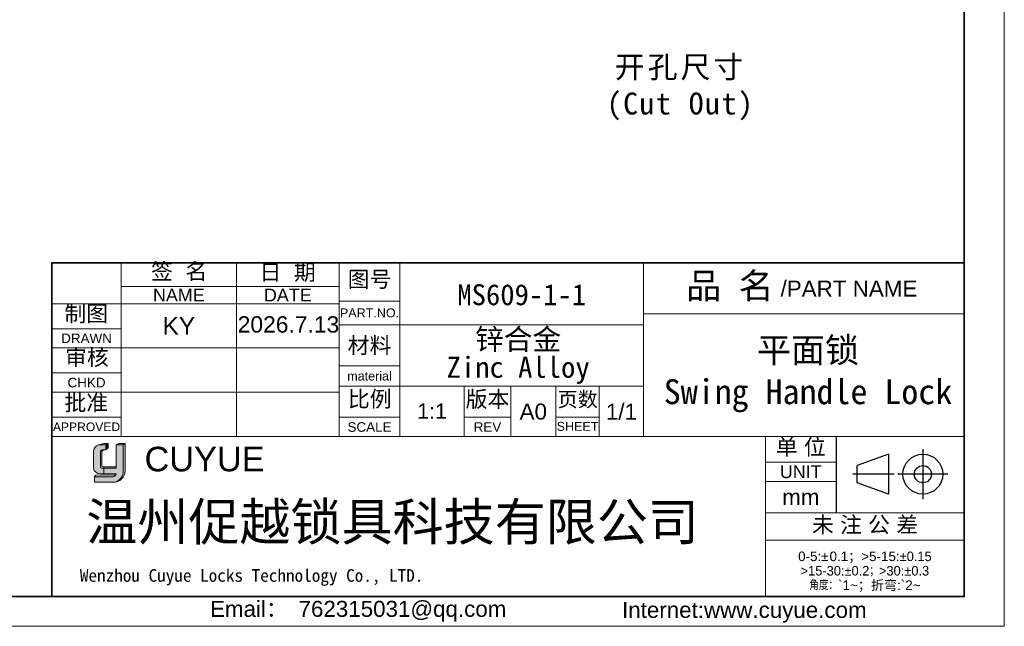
# Model space of a CAD drawing. Header units: millimetres. Extents: x 5880 to 6423, y 5306 to 5690.
# Tile 2 of 2: x 6199 to 6423, y 5306 to 5444. Entities that reach past the tile are written whole.
import ezdxf

# ---------------------------------------------------------------- set-up
doc = ezdxf.new("R2010")
doc.units = ezdxf.units.MM
for name, color, linetype, lineweight in [('0007', 7, 'Continuous', 5), ('实线层', 7, 'Continuous', 25), ('尺寸线层', 3, 'Continuous', 18), ('粗实线层', 7, 'Continuous', 35), ('细实线层', 3, 'Continuous', 18)]:
    doc.layers.add(name, color=color, linetype=linetype, lineweight=lineweight)
doc.styles.add('ARIAL', font='arial.ttf')
doc.styles.get("Standard").update_dxf_attribs({"font": 'arial.ttf'})
doc.styles.add('TEXTSTYLE_2', font='arial.ttf')
doc.styles.add('TEXTSTYLE_3', font='arial.ttf')
doc.styles.add('TEXTSTYLE_4', font='arial.ttf')

msp = doc.modelspace()

# ---------------------------------------------------------------- hatches: boundary and pattern name
at = {"layer": '实线层'}
h = msp.add_hatch(color=30, dxfattribs=at)
edge = h.paths.add_edge_path(flags=0)
edge.add_arc((6217.453271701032, 5345.742560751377), 0.5223099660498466, 103.89623382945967, 180.1196323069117, ccw=False)
edge.add_line((6217.327831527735, 5346.249583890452), (6218.144491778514, 5346.249583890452))
edge.add_line((6218.144491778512, 5346.249583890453), (6218.144491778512, 5347.367115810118))
edge.add_line((6218.144491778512, 5347.367115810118), (6216.503272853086, 5347.367115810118))
edge.add_arc((6217.017523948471, 5345.825768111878), 1.624871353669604, 108.4506221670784, 173.4013944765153)
edge.add_line((6215.403416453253, 5346.012486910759), (6215.403416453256, 5342.065945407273))
edge.add_arc((6216.793771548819, 5342.195472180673), 1.39637547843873, 185.3223660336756, 272.7233690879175)
edge.add_line((6216.860118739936, 5340.800673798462), (6217.735099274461, 5340.800673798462))
edge.add_line((6217.735099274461, 5340.800673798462), (6217.73509927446, 5342.065945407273))
edge.add_line((6217.735099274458, 5342.065945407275), (6217.341212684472, 5342.065945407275))
edge.add_arc((6217.308368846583, 5342.442235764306), 0.3777209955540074, 177.6597996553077, 274.98831874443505, ccw=False)
edge.add_line((6216.930962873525, 5342.457659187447), (6216.930962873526, 5345.741470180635))
h = msp.add_hatch(color=254, dxfattribs=at)
h.paths.add_polyline_path([(6217.696938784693, 5347.69951082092), (6216.503272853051, 5347.367115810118), (6218.14449177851, 5347.367115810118), (6218.708945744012, 5347.69951082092)], flags=0)
h.paths.add_polyline_path([(6220.548481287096, 5347.367115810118), (6222.147386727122, 5347.367115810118), (6222.617289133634, 5347.69951082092), (6221.137869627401, 5347.69951082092)], flags=0)
msp.add_hatch(color=251, dxfattribs=at).paths.add_polyline_path([(6218.144491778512, 5346.249583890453), (6218.708945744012, 5346.678471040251), (6218.708945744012, 5347.69951082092), (6218.144491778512, 5347.367115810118)], flags=0)
h = msp.add_hatch(color=251, dxfattribs=at)
edge = h.paths.add_edge_path(flags=0)
edge.add_line((6222.617289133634, 5347.69951082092), (6222.147386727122, 5347.367115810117))
edge.add_line((6222.147386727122, 5347.367115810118), (6222.147386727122, 5341.507420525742))
edge.add_arc((6219.495325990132, 5341.403980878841), 2.654077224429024, -71.74154242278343, 2.2336036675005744, ccw=False)
edge.add_arc((6219.88710648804, 5341.579014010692), 2.731121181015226, 279.2658368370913, 358.4978790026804)
edge.add_line((6222.617289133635, 5341.507420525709), (6222.617289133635, 5347.699510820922))
h = msp.add_hatch(color=251, dxfattribs=at)
edge = h.paths.add_edge_path(flags=0)
edge.add_line((6217.307630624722, 5342.684903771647), (6217.307630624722, 5345.741470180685))
edge.add_arc((6217.829939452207, 5345.742560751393), 0.5223099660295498, 103.89623382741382, 180.1196323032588, ccw=False)
edge.add_line((6217.704499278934, 5346.249583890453), (6217.327831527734, 5346.249583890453))
edge.add_arc((6217.453271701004, 5345.742560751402), 0.5223099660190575, 103.8962338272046, 180.1196323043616)
edge.add_line((6216.930962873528, 5345.741470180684), (6216.930962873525, 5342.457659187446))
edge.add_arc((6217.308368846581, 5342.442235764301), 0.3777209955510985, 177.6597996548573, 274.9883187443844)
edge.add_line((6217.341212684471, 5342.065945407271), (6220.548481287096, 5342.065945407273))
edge.add_line((6220.548481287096, 5342.065945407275), (6220.548481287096, 5342.38391433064))
edge.add_line((6220.548481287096, 5342.383914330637), (6217.548694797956, 5342.383914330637))
edge.add_arc((6217.604401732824, 5342.675559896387), 0.2969181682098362, 178.1966309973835, 259.1862447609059, ccw=False)
h = msp.add_hatch(color=251, dxfattribs=at)
edge = h.paths.add_edge_path(flags=0)
edge.add_line((6215.91622168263, 5340.500005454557), (6215.580026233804, 5340.130010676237))
edge.add_line((6215.580026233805, 5340.130010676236), (6219.751003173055, 5340.130010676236))
edge.add_arc((6219.598190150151, 5341.121186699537), 1.002886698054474, 278.7644802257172, 323.8869948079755)
edge.add_line((6220.408378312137, 5340.5301055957), (6215.91622168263, 5340.500005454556))
at = {"layer": '尺寸线层'}
h = msp.add_hatch(color=179, dxfattribs=at)
edge = h.paths.add_edge_path(flags=0)
edge.add_line((6222.147386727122, 5347.367115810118), (6220.548481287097, 5347.367115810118))
edge.add_line((6220.548481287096, 5347.367115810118), (6220.548481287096, 5342.065945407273))
edge.add_line((6220.548481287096, 5342.065945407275), (6217.735099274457, 5342.065945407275))
edge.add_line((6217.735099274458, 5342.065945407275), (6217.735099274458, 5340.800673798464))
edge.add_line((6217.735099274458, 5340.800673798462), (6220.548481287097, 5340.800673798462))
edge.add_arc((6219.598190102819, 5341.12118678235), 1.002886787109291, 278.7644821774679, 341.36184450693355, ccw=False)
edge.add_line((6219.751003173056, 5340.13001067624), (6215.580026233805, 5340.130010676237))
edge.add_line((6215.580026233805, 5340.130010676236), (6215.580026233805, 5338.848286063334))
edge.add_line((6215.580026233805, 5338.848286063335), (6219.840761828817, 5338.848286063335))
edge.add_arc((6219.887106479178, 5341.579013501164), 2.731120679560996, 269.0276957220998, 279.2658387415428)
edge.add_arc((6219.495325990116, 5341.403980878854), 2.654077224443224, 288.258457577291, 362.2336036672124)
edge.add_line((6222.14738672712, 5341.507420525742), (6222.147386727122, 5347.367115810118))

# ---------------------------------------------------------------- linework, layer by layer
at = {"color": 0, "linetype": 'Continuous'}
for p, q in [((6384.736969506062, 5349.301280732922), (6384.736969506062, 5331.903054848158)), ((6396.707334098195, 5345.251200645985), (6389.56313106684, 5342.664141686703)), ((6396.707334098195, 5345.251200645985), (6396.707334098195, 5336.144750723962)), ((6404.538010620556, 5346.423038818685), (6404.538010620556, 5334.972912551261)), ((6398.001253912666, 5340.697975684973), (6388.551843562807, 5340.697975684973)), ((6389.56313106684, 5338.731809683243), (6389.56313106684, 5342.664141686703)), ((6410.263073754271, 5340.697975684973), (6398.812947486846, 5340.697975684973)), ((6396.707334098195, 5336.144750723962), (6389.56313106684, 5338.731809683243))]:
    msp.add_line(p, q, dxfattribs=at)
for radius in [4.553224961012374, 1.966166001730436]:
    msp.add_circle((6404.538010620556, 5340.697975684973), radius, dxfattribs=at)
at = {"layer": '0007'}
for p, q in [((6216.50327285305, 5347.367115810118), (6217.696938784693, 5347.69951082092)), ((6216.50327285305, 5347.367115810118), (6218.144491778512, 5347.367115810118)), ((6217.696938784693, 5347.69951082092), (6218.708945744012, 5347.69951082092)), ((6218.144491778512, 5347.367115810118), (6218.708945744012, 5347.69951082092)), ((6218.144491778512, 5346.249583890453), (6218.144491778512, 5347.367115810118)), ((6218.708945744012, 5346.678471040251), (6218.708945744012, 5347.69951082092)), ((6220.548481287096, 5347.367115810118), (6221.137869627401, 5347.69951082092)), ((6220.548481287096, 5347.367115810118), (6222.147386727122, 5347.367115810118)), ((6220.548481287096, 5342.065945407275), (6220.548481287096, 5347.367115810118)), ((6221.137869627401, 5347.69951082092), (6222.617289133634, 5347.69951082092)), ((6222.147386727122, 5347.367115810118), (6222.617289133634, 5347.69951082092)), ((6222.147386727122, 5347.367115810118), (6222.147386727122, 5341.507420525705)), ((6222.617289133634, 5347.69951082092), (6222.617289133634, 5341.507420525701)), ((6215.403416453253, 5342.065945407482), (6215.403416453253, 5346.012486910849)), ((6216.930962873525, 5342.457659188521), (6216.930962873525, 5345.741470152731)), ((6217.307630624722, 5342.684903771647), (6217.307630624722, 5345.741470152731)), ((6217.327831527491, 5346.249583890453), (6218.144491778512, 5346.249583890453)), ((6218.144491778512, 5346.249583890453), (6218.708945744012, 5346.678471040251)), ((6216.860118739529, 5340.800673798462), (6220.548481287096, 5340.800673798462)), ((6217.341212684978, 5342.065945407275), (6220.548481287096, 5342.065945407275)), ((6217.548694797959, 5342.383914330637), (6220.548481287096, 5342.383914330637)), ((6217.735099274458, 5342.065945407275), (6217.735099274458, 5340.800673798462)), ((6215.580026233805, 5340.130010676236), (6215.91622168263, 5340.500005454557)), ((6215.580026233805, 5338.848286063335), (6215.580026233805, 5340.130010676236)), ((6215.580026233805, 5340.130010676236), (6219.751003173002, 5340.130010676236)), ((6215.580026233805, 5338.848286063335), (6219.840761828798, 5338.848286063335)), ((6215.91622168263, 5340.500005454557), (6220.408378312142, 5340.530105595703))]:
    msp.add_line(p, q, dxfattribs=at)
for centre, radius, start, end in [((6217.017524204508, 5345.825767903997), 1.624871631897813, 108.4506284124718, 173.4013882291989), ((6217.453271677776, 5345.742560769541), 0.5223099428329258, 103.8962318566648, 180.1196373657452), ((6217.829939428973, 5345.742560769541), 0.5223099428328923, 103.8962318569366, 180.1196373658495), ((6216.793771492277, 5342.195472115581), 1.396375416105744, 185.3223635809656, 272.7233715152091), ((6217.308368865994, 5342.442235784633), 0.3777210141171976, 177.6598026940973, 274.9883156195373), ((6217.604401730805, 5342.675559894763), 0.2969181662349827, 178.1966306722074, 259.1862450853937), ((6219.598190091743, 5341.121186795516), 1.002886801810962, 278.7644826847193, 341.3618439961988), ((6219.887106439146, 5341.579014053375), 2.731121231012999, 269.0276967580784, 358.4978781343), ((6219.495326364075, 5341.403980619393), 2.654076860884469, 288.242499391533, 2.233609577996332)]:
    msp.add_arc(centre, radius, start, end, dxfattribs=at)
at = {"layer": '粗实线层'}
msp.add_lwpolyline([(5912.912131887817, 5680.65421740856), (6413.977685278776, 5680.65421740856), (6413.977685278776, 5312.787477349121), (5912.912131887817, 5312.787477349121)], close=True, dxfattribs=at)
msp.add_lwpolyline([(6413.977400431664, 5388.935701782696), (6332.824741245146, 5388.935701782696), (6205.885322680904, 5388.934178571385), (6205.885322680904, 5312.751029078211)], dxfattribs=at)
at = {"layer": '细实线层'}
for p, q in [((6221.675309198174, 5388.934178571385), (6221.675309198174, 5349.313008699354)), ((6247.991953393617, 5388.934178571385), (6247.991953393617, 5349.313008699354)), ((6271.383164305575, 5388.967972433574), (6271.383164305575, 5349.313008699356)), ((6271.384526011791, 5388.934178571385), (6271.384526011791, 5349.313008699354)), ((6285.272504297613, 5388.93513117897), (6285.272504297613, 5349.313008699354)), ((6340.824741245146, 5388.935701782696), (6340.824741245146, 5349.313008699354)), ((6221.675309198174, 5383.524646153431), (6271.384526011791, 5383.524646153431)), ((6205.885322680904, 5379.577149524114), (6271.384526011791, 5379.577149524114)), ((6271.383164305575, 5380.195757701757), (6285.272504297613, 5380.195757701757)), ((6340.824741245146, 5377.239415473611), (6413.977400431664, 5377.239415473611)), ((6271.383164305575, 5374.786225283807), (6340.829864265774, 5374.786225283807)), ((6205.885322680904, 5373.875209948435), (6221.675309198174, 5373.875209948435)), ((6205.885322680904, 5369.489102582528), (6271.384526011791, 5369.489102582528)), ((6271.383164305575, 5365.429196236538), (6285.272504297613, 5365.429196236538)), ((6205.885322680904, 5363.787163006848), (6221.675309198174, 5363.787163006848)), ((6205.885322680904, 5359.401055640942), (6271.384526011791, 5359.401055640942)), ((6271.383164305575, 5360.750681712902), (6340.829864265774, 5360.750681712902)), ((6299.892862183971, 5360.750681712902), (6299.892862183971, 5349.313008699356)), ((6310.565723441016, 5360.750681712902), (6310.565723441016, 5349.313008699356)), ((6320.799973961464, 5360.750681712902), (6320.799973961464, 5349.313008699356)), ((6330.741817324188, 5360.750681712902), (6330.741817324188, 5349.313008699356)), ((6205.885322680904, 5353.699116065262), (6221.675309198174, 5353.699116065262)), ((6271.383164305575, 5353.732909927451), (6285.272504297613, 5353.732909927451)), ((6299.892862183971, 5353.732909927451), (6310.565723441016, 5353.732909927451)), ((6320.799973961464, 5353.732909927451), (6330.741817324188, 5353.732909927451)), ((6205.885322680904, 5349.313008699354), (6368.65443319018, 5349.313008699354)), ((6368.65443319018, 5349.313008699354), (6368.65443319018, 5312.908960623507)), ((6368.654575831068, 5349.301280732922), (6413.977685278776, 5349.301280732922)), ((6368.654575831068, 5349.301280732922), (6368.654575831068, 5312.751029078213)), ((6368.654575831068, 5343.453137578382), (6384.736969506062, 5343.453137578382)), ((6368.654575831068, 5339.067030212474), (6384.736969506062, 5339.067030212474)), ((6368.654575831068, 5331.903054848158), (6413.977685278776, 5331.903054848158)), ((6368.654575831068, 5325.616300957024), (6413.977685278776, 5325.616300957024))]:
    msp.add_line(p, q, dxfattribs=at)
msp.add_lwpolyline([(5880.334622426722, 5689.791941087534), (6423.115408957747, 5689.791941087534), (6423.115408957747, 5306.007546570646), (5880.334622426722, 5306.007546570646)], close=True, dxfattribs=at)

# ---------------------------------------------------------------- texts
at = {"color": 0, "linetype": 'Continuous', "attachment_point": 2, "line_spacing_factor": 0.8999999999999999}
for s, insert, char_height, width, style in [('签  名', (6234.894153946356, 5388.797899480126), 3.655089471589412, 16.07668259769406, 'TEXTSTYLE_2'), ('日  期', (6259.657574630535, 5388.608557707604), 3.655089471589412, 16.07668259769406, 'TEXTSTYLE_2'), ('图号', (6278.327834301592, 5387.009152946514), 3.655089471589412, 10.70826993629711, 'TEXTSTYLE_2'), ('{\\fSimSun|b0|i0|c0|p34;品 名}', (6360.521147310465, 5386.58351837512), 5.84814315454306, 21.42796202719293, 'TEXTSTYLE_2'), ('/PART NAME', (6387.679515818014, 5384.859927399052), 3.655089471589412, 31.12940512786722, 'TEXTSTYLE_3'), ('PART.NO.', (6278.327834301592, 5378.514416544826), 2.04685010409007, 13.47573061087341, 'TEXTSTYLE_3'), ('材料', (6278.327834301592, 5371.935255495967), 3.655089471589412, 10.70826993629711, 'TEXTSTYLE_2'), ('material', (6278.327834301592, 5364.113364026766), 2.04685010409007, 12.8441746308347, 'TEXTSTYLE_3'), ('比例', (6278.388612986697, 5359.676655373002), 3.655089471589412, 10.70826993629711, 'TEXTSTYLE_2'), ('版本', (6305.22929281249, 5359.653632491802), 3.655089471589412, 10.70826993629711, 'TEXTSTYLE_2'), ('页数', (6325.823363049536, 5359.447363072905), 3.362682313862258, 9.851608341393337, 'TEXTSTYLE_2'), ('A0', (6315.682848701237, 5356.803185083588), 3.655089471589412, 5.368412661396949, 'TEXTSTYLE_2'), ('1/1', (6335.785840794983, 5356.803185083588), 3.655089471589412, 8.052618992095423, 'TEXTSTYLE_2'), ('SCALE', (6278.327834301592, 5352.563281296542), 2.193053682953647, 10.02771758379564, 'TEXTSTYLE_3'), ('REV', (6305.22929281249, 5352.563281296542), 2.193053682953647, 4.757239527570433, 'TEXTSTYLE_4'), ('SHEET', (6325.770895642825, 5352.636383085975), 2.04685010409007, 8.457314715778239, 'TEXTSTYLE_4'), ('单 位', (6376.695772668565, 5348.759765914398), 3.655089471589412, 13.39247626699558, 'TEXTSTYLE_2'), ('UNIT', (6376.695772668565, 5342.722119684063), 2.92407157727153, 9.511385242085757, 'TEXTSTYLE_3'), ('mm', (6376.695772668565, 5337.31258726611), 3.655089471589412, 8.478720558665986, 'TEXTSTYLE_3'), ('未 注 公 差', (6391.341636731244, 5331.020406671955), 3.655089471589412, 29.46915886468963, 'TEXTSTYLE_2'), ('{\\C256;Email\\fSimSun|b0|i0|c0|p34;： \\farial|b0|i0|c0|p34;762315031@qq.com}', (6275.738921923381, 5311.810195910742), 3.647793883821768, 74.08785265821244, 'TEXTSTYLE_3'), ('{\\C256;Internet:www.cuyue.com}', (6363.815105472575, 5311.571546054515), 3.647793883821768, 108.1273010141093, 'TEXTSTYLE_3')]:
    msp.add_mtext(s, dxfattribs=dict(at, insert=insert, char_height=char_height, width=width, style=style))
at = {"color": 0, "lineweight": 13, "char_height": 4.800000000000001, "width": 92.58706157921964, "attachment_point": 5}
for s, insert in [('{\\fFangSong|b0|i0|c134|p34;\\C3;MS609-1-1}', (6313.048622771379, 5381.594229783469)), ('\\pxsm0.8;{\\fFangSong|b0|i0|c134|p34;\\C3;锌合金\\PZinc Alloy}', (6312.222958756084, 5367.584302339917))]:
    msp.add_mtext(s, dxfattribs=dict(at, insert=insert))
at = {"linetype": 'Continuous', "attachment_point": 2, "line_spacing_factor": 0.8999999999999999}
for s, insert, char_height, width, style in [('NAME', (6234.833631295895, 5383.012933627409), 2.92407157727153, 11.7723773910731, 'TEXTSTYLE_3'), ('DATE', (6259.688239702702, 5383.012933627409), 2.92407157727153, 10.87015456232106, 'TEXTSTYLE_3'), ('制图', (6213.733835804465, 5379.157361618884), 3.655089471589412, 10.70826993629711, 'TEXTSTYLE_2'), ('DRAWN', (6213.780315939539, 5372.778683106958), 2.193053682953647, 11.55225676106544, 'TEXTSTYLE_3'), ('审核', (6213.863231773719, 5369.169992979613), 3.655089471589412, 10.70826993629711, 'TEXTSTYLE_2'), ('CHKD', (6213.780315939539, 5362.690636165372), 2.193053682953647, 8.666230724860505, 'TEXTSTYLE_3'), ('批准', (6213.714298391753, 5358.839402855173), 3.655089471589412, 10.70826993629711, 'TEXTSTYLE_2'), ('APPROVED', (6213.780315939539, 5352.492936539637), 1.973748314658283, 15.29104642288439, 'TEXTSTYLE_3')]:
    msp.add_mtext(s, dxfattribs=dict(at, insert=insert, char_height=char_height, width=width, style=style))
at = {"color": 0, "insert": (6378.342533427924, 5363.323070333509), "char_height": 5.690558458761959, "width": 130.1801887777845, "attachment_point": 5, "style": 'ARIAL'}
msp.add_mtext('{\\fFangSong|b0|i0|c134|p34;平面锁\\PSwing Handle Lock}', dxfattribs=at)
at = {"color": 0, "insert": (6292.582683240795, 5355.078703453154), "char_height": 3.501882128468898, "width": 24.36726314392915, "attachment_point": 5}
msp.add_mtext('1:1', dxfattribs=at)
at = {"color": 7, "linetype": 'Continuous', "attachment_point": 1, "line_spacing_factor": 0.8999999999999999}
for s, insert, char_height, width, style in [('CUYUE', (6227.009346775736, 5346.952767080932), 5.600000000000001, 62.40224347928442, 'TEXTSTYLE_2'), ('{\\fsimsun|b0|i0|c134|p34;\\C0;Wenzhou Cuyue Locks Technology Co., LTD.}', (6212.255696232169, 5319.045636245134), 2.88, 120.2087700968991, 'TEXTSTYLE_3')]:
    msp.add_mtext(s, dxfattribs=dict(at, insert=insert, char_height=char_height, width=width, style=style))
at = {"color": 0, "linetype": 'Continuous', "lineweight": 13, "insert": (6391.316130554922, 5323.057738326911), "char_height": 2.188676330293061, "width": 44.49129103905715, "attachment_point": 2, "line_spacing_factor": 0.8999999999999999, "style": 'TEXTSTYLE_2'}
msp.add_mtext('0-5:{\\Fgdt,gbcbig.shx;`\\fsimsun|b0|i0|c0|p34;\\W0.16667; \\farial|b0|i0|c0|p34;\\W1;0.1\\fsimsun|b0|i0|c0|p34;；}>5-15:{\\Fgdt,gbcbig.shx;`0.15\\P>15-30:`0.2；>30:`0.3\\P角度：}`1~{\\fsimsun|b0|i0|c0|p34;；折弯}:`2~', dxfattribs=at)
at = {"layer": '尺寸线层', "color": 6, "insert": (6213.732573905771, 5334.109452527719), "char_height": 8.5358, "width": 156.6994640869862, "attachment_point": 1}
msp.add_mtext('{\\fSimSun|b0|i0|c134|p2;\\C0;温州促越锁具科技有限公司}', dxfattribs=at)
at = {"layer": '细实线层', "insert": (6349.264589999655, 5428.739195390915), "char_height": 5, "width": 61.07274396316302, "attachment_point": 5}
msp.add_mtext('{\\fSimSun|b1|i0|c134|p2;\\T1.1;开孔尺寸\\P(Cut Out)}', dxfattribs=at)
at = {"layer": '细实线层', "insert": (6234.833631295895, 5374.533126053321), "char_height": 4, "attachment_point": 5}
msp.add_mtext_dynamic_manual_height_columns('KY', width=13.15832209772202, gutter_width=1, heights=[0], dxfattribs=at)
at = {"layer": '细实线层', "insert": (6248.258627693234, 5376.725799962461), "char_height": 3.7282, "attachment_point": 1}
msp.add_mtext('2026.7.13', dxfattribs=at)

doc.saveas('drawing.dxf')
